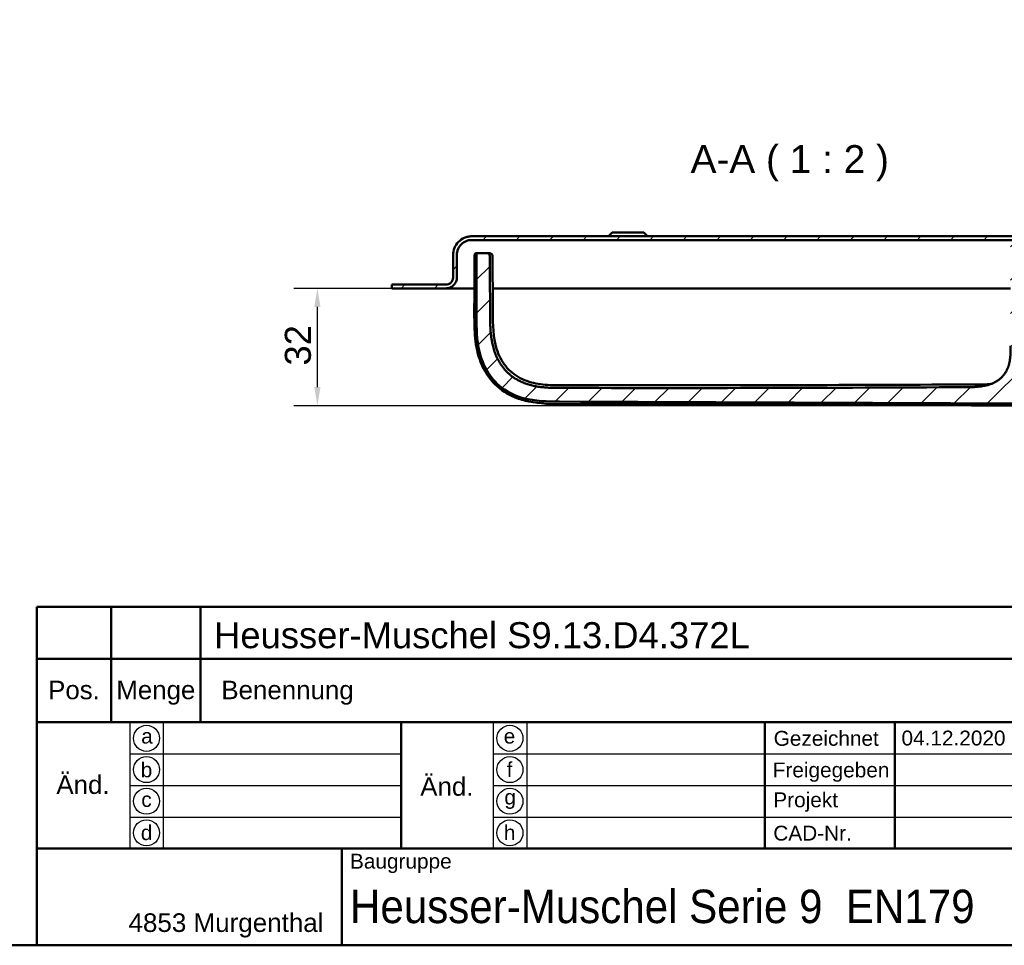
# Model space of a CAD drawing. Header units: millimetres. Extents: x 20 to 833, y 20 to 574.
# Tile 16 of 22: x 435 to 700, y 20 to 269. Entities that reach past the tile are written whole.
import ezdxf
from ezdxf.enums import TextEntityAlignment as Align

# ---------------------------------------------------------------- set-up
doc = ezdxf.new("R2010")
doc.units = ezdxf.units.MM
doc.header["$LTSCALE"] = 2
for name, color, linetype, lineweight in [('Bemaßungen(DIN)', 7, 'Continuous', 25), ('Sichtbare Kanten(DIN)', 7, 'Continuous', 50), ('Skizziergeometrie(DIN)', 7, 'Continuous', 50), ('Skizzierlinie(DIN)', 7, 'Continuous', 25), ('Symbole(DIN)', 7, 'Continuous', 25)]:
    doc.layers.add(name, color=color, linetype=linetype, lineweight=lineweight)
doc.layers.add('Schraffur', color=179, linetype='Continuous', lineweight=9, true_color=0x1e1e47)
doc.styles.add('Aktuell-DIN', font='arial.ttf')
doc.styles.add('Aktuell-DINGroßer Text', font='arial.ttf')
doc.styles.add('STANDARD-DIN~0', font='arial.ttf')
doc.styles.add('Textstil10', font='arial.ttf')
doc.styles.add('Textstil41', font='arial.ttf', dxfattribs={"width": 0.8})
doc.styles.add('Textstil83', font='arial.ttf', dxfattribs={"width": 0.8})
doc.dimstyles.new('CAD-LAN', dxfattribs={"dimscale": 2, "dimtxt": 3.5, "dimasz": 2.5, "dimexe": 3.175, "dimexo": 0, "dimgap": 0.8, "dimtad": 1, "dimrnd": 1e-08, "dimtxsty": 'STANDARD-DIN~0', "dimcen": 0.09, "dimdle": 10, "dimclrd": 250, "dimclre": 250, "dimclrt": 250, "dimadec": 0, "dimazin": 2, "dimtfac": 1, "dimtmove": 0, "dimatfit": 3, "dimfxl": 1, "dimtolj": 1, "dimtzin": 0, "dimlwd": 25, "dimlwe": 25, "dimarcsym": 0})

# ---------------------------------------------------------------- blocks, each defined once
blk = doc.blocks.new('Ränder Standardrahmen')
at = {"layer": 'Skizziergeometrie(DIN)', "flags": 128}
blk.add_lwpolyline([(10, 10), (10, 287), (410, 287), (410, 10), (10, 10)], dxfattribs=at)
blk = doc.blocks.new('Schriftfelder Heusser')
at = {"layer": 'Skizziergeometrie(DIN)'}
for p, q in [((101, 229.92), (101, 236.92)), ((101, 236.92), (291, 236.92)), ((111, 229.92), (111, 236.92)), ((123, 229.92), (123, 236.92)), ((101, 191.42), (101, 229.92)), ((101, 229.92), (291, 229.92)), ((111, 229.92), (111, 221.42)), ((123, 229.92), (123, 221.42)), ((101, 221.42), (291, 221.42)), ((150, 221.42), (150, 204.42)), ((198.85, 221.42), (198.85, 204.42)), ((216.35, 221.42), (216.35, 204.42)), ((101, 204.42), (291, 204.42)), ((142, 204.42), (142, 191.42)), ((291, 191.42), (101, 191.42))]:
    blk.add_line(p, q, dxfattribs=at)
at = {"layer": 'Skizzierlinie(DIN)'}
for p, q in [((113.5, 221.42), (113.5, 204.42)), ((118, 221.42), (118, 204.42)), ((162.35, 221.42), (162.35, 204.42)), ((166.85, 221.42), (166.85, 204.42)), ((113.5, 217.17), (150, 217.17)), ((162.35, 217.17), (278, 217.17)), ((113.5, 212.92), (150, 212.92)), ((162.35, 212.92), (278, 212.92)), ((113.5, 208.67), (150, 208.67)), ((162.35, 208.67), (278, 208.67))]:
    blk.add_line(p, q, dxfattribs=at)
for centre in [(115.75, 219.25), (164.6, 219.25), (115.75, 215.04), (164.6, 215.04), (115.75, 210.79), (164.6, 210.79), (115.75, 206.54), (164.6, 206.54)]:
    blk.add_circle(centre, 1.75, dxfattribs=at)
at = {"layer": 'Symbole(DIN)', "color": 179, "true_color": 0x262659, "style": 'Aktuell-DIN'}
for s, insert, char_height, attachment_point in [('Pos.', (106, 227), 2.489, 2), ('Menge', (117, 227), 2.489, 2), ('Benennung', (125.81, 225.38), 2.489, 4), ('\\fArial|b0|i0;a', (115.81, 219.53), 2, 5), ('\\fArial|b0|i0;e', (164.54, 219.53), 2, 5), ('\\fArial|b0|i0;Gezeichnet', (200.05, 219.23), 2, 4), ('\\fArial|b0|i0;b', (115.75, 215), 2, 5), ('\\fArial|b0|i0;f', (164.55, 215.06), 2, 5), ('\\fArial|b0|i0;Freigegeben', (199.92, 216), 2, 1), ('\\fArial|b0|i0;Projekt', (200, 211.98), 2, 1), ('\\fArial|b0|i0;c', (115.75, 211.01), 2, 5), ('\\fArial|b0|i0;g', (164.63, 211.05), 2, 5), ('\\fArial|b0|i0;d', (115.76, 206.55), 2, 5), ('\\fArial|b0|i0;h', (164.55, 206.57), 2, 5), ('\\fArial|b0|i0;CAD-Nr.', (200, 207.5), 2, 1), ('\\fArial|b0|i0;\\H2.0000;Baugruppe', (143.1, 203.73), 2, 1), ('\\fArial|b0|i0;\\H2.5000;4853 Murgenthal', (113.33, 192.46), 2.5, 7)]:
    blk.add_mtext(s, dxfattribs=dict(at, insert=insert, char_height=char_height, attachment_point=attachment_point))
at = {"layer": 'Symbole(DIN)', "color": 179, "true_color": 0x262659, "char_height": 2.489, "width": 12.3494, "attachment_point": 5, "style": 'Aktuell-DIN'}
for insert in [(107.21, 213), (156.12, 212.76)]:
    blk.add_mtext('Änd.', dxfattribs=dict(at, insert=insert))
at = {"layer": 'Symbole(DIN)', "color": 7, "insert": (143.1, 196.62), "char_height": 4.5, "width": 90.18, "attachment_point": 4, "style": 'Aktuell-DIN'}
blk.add_mtext('\\fArial|b0|i0;\\W0.90;\\H4.5000;Heusser-Muschel Serie 9  EN179', dxfattribs=at)
at = {"layer": 'Symbole(DIN)', "color": 179, "true_color": 0x262659, "style": 'Textstil10'}
blk.add_attdef('ERSTELLUNGSDATUM_001', (217.23, 218.29), '', height=2, dxfattribs=at)
at = {"layer": 'Symbole(DIN)', "color": 179, "true_color": 0x262659}
for tag, height, style, p in [('AUTOR', 2.49, 'Aktuell-DIN', (240.03, 219.26)), ('KONTROLLDATUM', 2, 'Textstil10', (217.42, 215.04)), ('KONTROLLIERT_VON', 2, 'Textstil10', (239.98, 215.05))]:
    blk.add_attdef(tag, text='', height=height, dxfattribs=dict(at, style=style)).set_placement(p, align=Align.MIDDLE_LEFT)
at = {"layer": 'Symbole(DIN)', "color": 7, "style": 'Textstil83', "width": 0.8}
blk.add_attdef('Anfänglicher_Ansichtsmaßstab_001', (281.57, 213.34), '', height=2.3, dxfattribs=at)
at = {"layer": 'Symbole(DIN)', "color": 179, "true_color": 0x262659, "style": 'Textstil10'}
blk.add_attdef('PROJEKT', text='', height=2, dxfattribs=at).set_placement((217.77, 209.72), align=Align.BOTTOM_LEFT)
at = {"layer": 'Symbole(DIN)', "color": 7, "style": 'Textstil41', "width": 0.8}
blk.add_attdef('STATUS', text='', height=5, dxfattribs=at).set_placement((284.53, 195.86), align=Align.MIDDLE_CENTER)
blk = doc.blocks.new('*D26')
at = {"layer": 'Bemaßungen(DIN)', "color": 250, "linetype": 'Continuous', "lineweight": 25, "true_color": 0x3f3f3f, "transparency": 16777216}
for p, q in [((535.43, 196.69), (509.08, 196.69)), ((515.43, 170.13), (515.43, 191.69)), ((707.78, 165.13), (509.08, 165.13))]:
    blk.add_line(p, q, dxfattribs=at)
at = {"layer": 'Bemaßungen(DIN)', "color": 250, "linetype": 'Continuous', "true_color": 0x3f3f3f, "transparency": 16777216}
for points in [[(514.6, 191.69), (516.27, 191.69), (515.43, 196.69)], [(514.6, 170.13), (516.27, 170.13), (515.43, 165.13)]]:
    blk.add_solid(points, dxfattribs=at)
at = {"layer": 'Defpoints', "color": 0, "linetype": 'Continuous', "transparency": 16777216}
for p in [(515.43, 196.69), (535.43, 196.69), (707.78, 165.13)]:
    blk.add_point(p, dxfattribs=at)
at = {"layer": 'Bemaßungen(DIN)', "color": 250, "linetype": 'Continuous', "lineweight": 25, "true_color": 0x3f3f3f, "transparency": 16777216, "insert": (506.68, 175.93), "char_height": 7, "attachment_point": 1, "rotation": 90, "style": 'STANDARD-DIN~0'}
blk.add_mtext('\\A1;32', dxfattribs=at)

msp = doc.modelspace()

# ---------------------------------------------------------------- hatches: boundary and pattern name
at = {"layer": 'Schraffur'}
h = msp.add_hatch(dxfattribs=at)
h.set_pattern_fill('ANSI31', color=256, scale=50.8, style=0)
h.set_pattern_definition([(45, (0, 0), (-4.49013, 4.49013), [])])
edge = h.paths.add_edge_path()
edge.add_line((549.932, 197.685), (535.432, 197.685))
edge.add_line((535.432, 197.685), (535.432, 196.685))
edge.add_line((535.432, 196.685), (549.932, 196.685))
edge.add_spline(control_points=[(549.932, 196.685), (550.141, 196.685), (550.349, 196.706), (550.751, 196.791), (550.944, 196.853), (551.491, 197.091), (551.818, 197.319), (552.358, 197.879), (552.57, 198.204), (552.859, 198.918), (552.932, 199.298), (552.932, 199.685)], knot_values=[-0.4735831, -0.4735831, -0.4735831, -0.4735831, -0.4108832, -0.4108832, -0.3500812, -0.3500812, -0.2314327, -0.2314327, -0.1160757, -0.1160757, 0, 0, 0, 0], degree=3, periodic=0)
edge.add_line((552.932, 199.685), (552.932, 205.685))
edge.add_spline(control_points=[(552.932, 205.685), (552.932, 205.963), (552.961, 206.24), (553.073, 206.776), (553.156, 207.034), (553.474, 207.764), (553.778, 208.2), (554.525, 208.92), (554.958, 209.202), (555.909, 209.587), (556.416, 209.685), (556.932, 209.685)], knot_values=[-0.6314442, -0.6314442, -0.6314442, -0.6314442, -0.5478443, -0.5478443, -0.4667749, -0.4667749, -0.3085769, -0.3085769, -0.1547676, -0.1547676, 0, 0, 0, 0], degree=3, periodic=0)
edge.add_line((556.932, 209.685), (702.932, 209.685))
edge.add_line((702.932, 209.685), (702.932, 203.285))
edge.add_line((702.932, 203.285), (703.132, 203.085))
edge.add_line((703.132, 203.085), (705.232, 203.085))
edge.add_line((705.232, 203.085), (705.332, 203.185))
edge.add_line((705.332, 203.185), (705.332, 203.685))
edge.add_line((705.332, 203.685), (705.632, 203.685))
edge.add_line((705.632, 203.685), (705.432, 203.485))
edge.add_line((705.432, 203.485), (705.432, 202.885))
edge.add_line((705.432, 202.885), (705.632, 202.685))
edge.add_line((705.632, 202.685), (702.932, 202.685))
edge.add_line((702.932, 202.685), (702.632, 202.985))
edge.add_line((702.632, 202.985), (702.632, 209.185))
edge.add_line((702.632, 209.185), (701.789, 209.185))
edge.add_line((701.789, 209.185), (701.789, 206.685))
edge.add_line((701.789, 206.685), (701.789, 181.269))
edge.add_spline(control_points=[(701.789, 181.269), (701.789, 176.823), (701.789, 173.264), (698.261, 170.134), (694.235, 170.117), (689.201, 170.095)], knot_values=[0, 0, 0, 0, 0, 0, 1, 1, 1, 1, 1, 1], degree=5, periodic=0)
edge.add_spline(control_points=[(689.201, 170.095), (671.502, 170.017), (653.801, 169.944), (617.604, 169.862), (599.108, 169.857), (580.611, 169.923)], knot_values=[-10.8590525, -10.8590525, -10.8590525, -10.8590525, -5.5490264, -5.5490264, 0, 0, 0, 0], degree=3, periodic=0)
edge.add_spline(control_points=[(580.611, 169.923), (574.075, 169.946), (568.115, 169.975), (561.922, 175.651), (561.895, 182.132), (561.861, 190.223)], knot_values=[0, 0, 0, 0, 0, 0, 1, 1, 1, 1, 1, 1], degree=5, periodic=0)
edge.add_spline(control_points=[(561.861, 190.223), (561.846, 193.811), (561.834, 196.633), (561.82, 200.728), (561.814, 202.83), (561.813, 204.771)], knot_values=[-1.3547138, -1.3547138, -1.3547138, -1.3547138, -0.5873656, -0.5873656, -0.0059478, -0.0059478, -0.0059478, -0.0059478], degree=3, periodic=0)
edge.add_spline(control_points=[(561.813, 204.771), (561.813, 205.337), (561.813, 205.845), (561.5, 206.185), (560.978, 206.185), (560.402, 206.185)], knot_values=[0, 0, 0, 0, 0, 0, 1, 1, 1, 1, 1, 1], degree=5, periodic=0)
edge.add_line((560.402, 206.185), (558.812, 206.185))
edge.add_spline(control_points=[(558.812, 206.185), (558.707, 206.185), (558.599, 206.185), (558.466, 206.147), (558.428, 206.131), (558.363, 206.086), (558.336, 206.058), (558.289, 205.983), (558.273, 205.936), (558.247, 205.803), (558.247, 205.71), (558.247, 205.619)], knot_values=[-0.0997525, -0.0997525, -0.0997525, -0.0997525, -0.0687231, -0.0687231, -0.0556331, -0.0556331, -0.0432165, -0.0432165, -0.0273736, -0.0273736, -0.0000528, -0.0000528, -0.0000528, -0.0000528], degree=3, periodic=0)
edge.add_spline(control_points=[(558.247, 205.619), (558.246, 203.484), (558.242, 201.45), (558.226, 196.51), (558.208, 192.294), (558.198, 190.194)], knot_values=[-1.0713805, -1.0713805, -1.0713805, -1.0713805, -0.6299459, -0.6299459, 0, 0, 0, 0], degree=3, periodic=0)
edge.add_spline(control_points=[(558.198, 190.194), (558.185, 187.136), (558.171, 183.967), (559.136, 178.887), (559.791, 176.657), (562.057, 172.771), (563.358, 171.26), (566.962, 168.468), (569.065, 167.648), (574.032, 166.287), (577.357, 166.273), (580.527, 166.259)], knot_values=[-3.1182615, -3.1182615, -3.1182615, -3.1182615, -2.3275463, -2.3275463, -1.8418292, -1.8418292, -1.4493224, -1.4493224, -0.951006, -0.951006, -0.0000032, -0.0000032, -0.0000032, -0.0000032], degree=3, periodic=0)
edge.add_line((580.527, 166.259), (708, 165.712))
edge.add_spline(control_points=[(708, 165.712), (709.173, 165.707), (710.915, 165.7), (713.873, 165.78), (715.329, 165.864), (716.789, 166.031)], knot_values=[-0.8850588, -0.8850588, -0.8850588, -0.8850588, -0.4408383, -0.4408383, 0, 0, 0, 0], degree=3, periodic=0)
edge.add_spline(control_points=[(716.789, 166.031), (717.616, 166.126), (718.44, 166.247), (720.078, 166.552), (720.89, 166.737), (721.693, 166.96)], knot_values=[-0.4996856, -0.4996856, -0.4996856, -0.4996856, -0.2499014, -0.2499014, 0, 0, 0, 0], degree=3, periodic=0)
edge.add_spline(control_points=[(721.693, 166.96), (722.504, 167.186), (723.314, 167.452), (724.99, 168.066), (725.871, 168.426), (726.734, 168.806)], knot_values=[-0.5353755, -0.5353755, -0.5353755, -0.5353755, -0.2827871, -0.2827871, -0.0000004, -0.0000004, -0.0000004, -0.0000004], degree=3, periodic=0)
edge.add_spline(control_points=[(726.734, 168.806), (727.665, 169.216), (728.171, 169.468), (729.927, 170.375), (730.803, 170.834), (731.518, 171.117)], knot_values=[-0.5031252, -0.5031252, -0.5031252, -0.5031252, -0.2304776, -0.2304776, 0, 0, 0, 0], degree=3, periodic=0)
edge.add_spline(control_points=[(731.518, 171.117), (731.611, 171.153), (731.702, 171.188), (731.818, 171.263), (731.854, 171.294), (731.916, 171.375), (731.937, 171.421), (731.975, 171.564), (731.975, 171.669), (731.975, 171.773)], knot_values=[-0.0935252, -0.0935252, -0.0935252, -0.0935252, -0.0642653, -0.0642653, -0.0483657, -0.0483657, -0.0312512, -0.0312512, 0, 0, 0, 0], degree=3, periodic=0)
edge.add_line((731.975, 171.773), (731.975, 191.742))
edge.add_line((731.975, 191.742), (730.991, 192.727))
edge.add_line((730.991, 192.727), (721.482, 192.727))
edge.add_line((721.482, 192.727), (721.482, 177.485))
edge.add_line((721.482, 177.485), (712.382, 177.485))
edge.add_line((712.382, 177.485), (712.382, 212.485))
edge.add_line((712.382, 212.485), (709.432, 212.485))
edge.add_line((709.432, 212.485), (708.932, 211.985))
edge.add_line((708.932, 211.985), (708.932, 211.385))
edge.add_line((708.932, 211.385), (709.832, 211.385))
edge.add_line((709.832, 211.385), (709.832, 210.585))
edge.add_line((709.832, 210.585), (707.916, 210.585))
edge.add_line((707.916, 210.585), (707.916, 209.685))
edge.add_line((707.916, 209.685), (704.932, 209.685))
edge.add_line((704.932, 209.685), (704.932, 208.885))
edge.add_line((704.932, 208.885), (704.432, 208.885))
edge.add_line((704.432, 208.885), (704.432, 212.185))
edge.add_line((704.432, 212.185), (703.932, 212.185))
edge.add_line((703.932, 212.185), (703.932, 210.685))
edge.add_line((703.932, 210.685), (556.932, 210.685))
edge.add_spline(control_points=[(556.932, 210.685), (556.584, 210.685), (556.238, 210.65), (555.568, 210.509), (555.246, 210.406), (554.334, 210.008), (553.789, 209.628), (552.889, 208.695), (552.536, 208.153), (552.054, 206.964), (551.932, 206.33), (551.932, 205.685)], knot_values=[-0.7893052, -0.7893052, -0.7893052, -0.7893052, -0.6848053, -0.6848053, -0.5834686, -0.5834686, -0.3857211, -0.3857211, -0.1934595, -0.1934595, 0, 0, 0, 0], degree=3, periodic=0)
edge.add_line((551.932, 205.685), (551.932, 199.685))
edge.add_spline(control_points=[(551.932, 199.685), (551.932, 199.546), (551.918, 199.407), (551.862, 199.139), (551.821, 199.011), (551.662, 198.646), (551.51, 198.428), (551.136, 198.068), (550.92, 197.927), (550.444, 197.734), (550.19, 197.685), (549.932, 197.685)], knot_values=[-0.3157221, -0.3157221, -0.3157221, -0.3157221, -0.2739221, -0.2739221, -0.2333875, -0.2333875, -0.1542884, -0.1542884, -0.0773838, -0.0773838, -0.0000019, -0.0000019, -0.0000019, -0.0000019], degree=3, periodic=0)
h.paths.add_polyline_path([(707.632, 208.685), (707.432, 208.485), (707.432, 203.685), (707.182, 203.685), (707.382, 203.885), (707.382, 208.685), (707.182, 208.885), (707.932, 208.885), (707.932, 209.685), (708.932, 209.685), (708.932, 208.485), (708.732, 208.685)], flags=0)
h.paths.add_polyline_path([(708.732, 202.685), (708.932, 202.885), (708.932, 202.685)], flags=0)
edge = h.paths.add_edge_path()
edge.add_line((742.932, 205.685), (742.932, 199.685))
edge.add_spline(control_points=[(742.932, 199.685), (742.932, 199.476), (742.954, 199.269), (743.038, 198.867), (743.1, 198.674), (743.338, 198.126), (743.566, 197.799), (744.126, 197.259), (744.451, 197.047), (745.165, 196.758), (745.545, 196.685), (745.932, 196.685)], knot_values=[-0.4735831, -0.4735831, -0.4735831, -0.4735831, -0.4108832, -0.4108832, -0.3500812, -0.3500812, -0.2314327, -0.2314327, -0.1160757, -0.1160757, 0, 0, 0, 0], degree=3, periodic=0)
edge.add_line((745.932, 196.685), (749.432, 196.685))
edge.add_line((749.432, 196.685), (749.432, 197.655))
edge.add_line((749.432, 197.655), (748.432, 197.655))
edge.add_line((748.432, 197.655), (748.432, 197.685))
edge.add_line((748.432, 197.685), (745.932, 197.685))
edge.add_spline(control_points=[(745.932, 197.685), (745.793, 197.685), (745.655, 197.699), (745.387, 197.756), (745.258, 197.797), (744.893, 197.956), (744.675, 198.108), (744.315, 198.481), (744.174, 198.698), (743.981, 199.173), (743.932, 199.427), (743.932, 199.685)], knot_values=[-0.3157143, -0.3157143, -0.3157143, -0.3157143, -0.2739221, -0.2739221, -0.2333875, -0.2333875, -0.1542884, -0.1542884, -0.0773838, -0.0773838, 0, 0, 0, 0], degree=3, periodic=0)
edge.add_line((743.932, 199.685), (743.932, 205.685))
edge.add_spline(control_points=[(743.932, 205.685), (743.932, 206.033), (743.897, 206.379), (743.756, 207.049), (743.653, 207.371), (743.256, 208.283), (742.876, 208.829), (741.942, 209.729), (741.401, 210.081), (740.211, 210.563), (739.577, 210.685), (738.932, 210.685)], knot_values=[-0.7893052, -0.7893052, -0.7893052, -0.7893052, -0.6848053, -0.6848053, -0.5834686, -0.5834686, -0.3857211, -0.3857211, -0.1934595, -0.1934595, 0, 0, 0, 0], degree=3, periodic=0)
edge.add_line((738.932, 210.685), (729.932, 210.685))
edge.add_line((729.932, 210.685), (729.932, 212.185))
edge.add_line((729.932, 212.185), (729.432, 212.185))
edge.add_line((729.432, 212.185), (729.432, 208.885))
edge.add_line((729.432, 208.885), (728.932, 208.885))
edge.add_line((728.932, 208.885), (728.932, 209.685))
edge.add_line((728.932, 209.685), (725.932, 209.685))
edge.add_line((725.932, 209.685), (725.932, 208.885))
edge.add_line((725.932, 208.885), (726.682, 208.885))
edge.add_line((726.682, 208.885), (726.482, 208.685))
edge.add_line((726.482, 208.685), (726.482, 203.885))
edge.add_line((726.482, 203.885), (726.682, 203.685))
edge.add_line((726.682, 203.685), (726.432, 203.685))
edge.add_line((726.432, 203.685), (726.432, 208.485))
edge.add_line((726.432, 208.485), (726.232, 208.685))
edge.add_line((726.232, 208.685), (725.132, 208.685))
edge.add_line((725.132, 208.685), (724.932, 208.485))
edge.add_line((724.932, 208.485), (724.932, 209.685))
edge.add_line((724.932, 209.685), (724.032, 209.685))
edge.add_line((724.032, 209.685), (724.032, 211.385))
edge.add_line((724.032, 211.385), (724.932, 211.385))
edge.add_line((724.932, 211.385), (724.932, 211.985))
edge.add_line((724.932, 211.985), (724.432, 212.485))
edge.add_line((724.432, 212.485), (721.482, 212.485))
edge.add_line((721.482, 212.485), (721.482, 197.644))
edge.add_line((721.482, 197.644), (730.991, 197.644))
edge.add_line((730.991, 197.644), (731.975, 198.628))
edge.add_line((731.975, 198.628), (731.975, 206.685))
edge.add_line((731.975, 206.685), (731.975, 209.185))
edge.add_line((731.975, 209.185), (731.232, 209.185))
edge.add_line((731.232, 209.185), (731.232, 202.985))
edge.add_line((731.232, 202.985), (730.932, 202.685))
edge.add_line((730.932, 202.685), (728.232, 202.685))
edge.add_line((728.232, 202.685), (728.432, 202.885))
edge.add_line((728.432, 202.885), (728.432, 203.485))
edge.add_line((728.432, 203.485), (728.232, 203.685))
edge.add_line((728.232, 203.685), (728.532, 203.685))
edge.add_line((728.532, 203.685), (728.532, 203.185))
edge.add_line((728.532, 203.185), (728.632, 203.085))
edge.add_line((728.632, 203.085), (730.732, 203.085))
edge.add_line((730.732, 203.085), (730.932, 203.285))
edge.add_line((730.932, 203.285), (730.932, 209.685))
edge.add_line((730.932, 209.685), (738.932, 209.685))
edge.add_spline(control_points=[(738.932, 209.685), (739.211, 209.685), (739.487, 209.657), (740.024, 209.544), (740.281, 209.462), (741.011, 209.144), (741.447, 208.84), (742.167, 208.093), (742.449, 207.66), (742.835, 206.708), (742.932, 206.201), (742.932, 205.685)], knot_values=[-0.6314442, -0.6314442, -0.6314442, -0.6314442, -0.5478443, -0.5478443, -0.4667749, -0.4667749, -0.3085769, -0.3085769, -0.1547676, -0.1547676, 0, 0, 0, 0], degree=3, periodic=0)
h.paths.add_polyline_path([(724.932, 202.885), (725.132, 202.685), (724.932, 202.685)], flags=0)

# ---------------------------------------------------------------- linework, layer by layer
at = {"layer": 'Sichtbare Kanten(DIN)'}
for p, q in [((703.932, 210.685), (556.932, 210.685)), ((556.932, 209.685), (702.932, 209.685)), ((594.682, 211.685), (593.682, 210.685)), ((594.682, 211.685), (603.182, 211.685)), ((603.182, 211.685), (604.182, 210.685)), ((551.932, 205.685), (551.932, 199.685)), ((551.932, 199.685), (551.932, 205.685)), ((552.932, 199.685), (552.932, 205.685)), ((560.402, 206.185), (558.812, 206.185)), ((560.402, 206.185), (561.105, 206.185)), ((551.932, 199.685), (551.932, 199.685)), ((549.932, 197.685), (535.432, 197.685)), ((535.432, 197.685), (535.432, 196.685)), ((535.432, 197.655), (535.432, 197.655)), ((535.432, 196.685), (535.432, 197.655)), ((535.432, 196.685), (549.932, 196.685)), ((535.432, 196.685), (535.432, 196.685)), ((557.663, 196.685), (549.932, 196.685)), ((562.529, 196.685), (562.529, 196.685)), ((575.471, 196.685), (562.562, 196.685)), ((701.789, 196.685), (575.471, 196.685)), ((580.527, 166.259), (708, 165.712))]:
    msp.add_line(p, q, dxfattribs=at)
for points, degree, knots in [([(556.932, 210.685), (556.584, 210.685), (556.238, 210.65), (555.568, 210.509), (555.246, 210.406), (554.334, 210.008), (553.789, 209.628), (552.889, 208.695), (552.536, 208.153), (552.054, 206.964), (551.932, 206.33), (551.932, 205.685)], 3, [-0.78930523, -0.78930523, -0.78930523, -0.78930523, -0.68480532, -0.68480532, -0.58346864, -0.58346864, -0.38572109, -0.38572109, -0.19345948, -0.19345948, 0, 0, 0, 0]), ([(552.932, 205.685), (552.932, 205.963), (552.961, 206.24), (553.073, 206.776), (553.156, 207.034), (553.474, 207.764), (553.778, 208.2), (554.525, 208.92), (554.958, 209.202), (555.909, 209.587), (556.416, 209.685), (556.932, 209.685)], 3, [-0.63144419, -0.63144419, -0.63144419, -0.63144419, -0.54784426, -0.54784426, -0.46677491, -0.46677491, -0.30857687, -0.30857687, -0.15476759, -0.15476759, 0, 0, 0, 0]), ([(716.784, 165.47), (712.43, 164.972), (708.023, 165.151), (696.304, 165.202), (688.968, 165.233), (659.624, 165.358), (637.616, 165.453), (607.355, 165.583), (599.101, 165.618), (584.656, 165.68), (578.36, 165.079), (571.02, 166.508), (569.772, 166.862), (566.581, 168.158), (564.698, 169.377), (561.947, 172.118), (560.917, 173.553), (559.314, 176.658), (558.736, 178.363), (557.89, 182.212), (557.713, 184.395), (557.564, 190.187), (557.654, 193.811), (557.672, 198.894), (557.677, 200.353), (557.682, 202.541), (557.685, 203.27), (557.684, 204.365), (557.682, 204.73), (557.687, 205.19), (557.689, 205.285), (557.695, 205.492), (557.701, 205.604), (557.723, 205.751), (557.733, 205.796), (557.769, 205.918), (557.803, 205.984), (557.889, 206.083), (557.941, 206.119), (558.05, 206.16), (558.097, 206.17), (558.181, 206.181), (558.215, 206.183), (558.269, 206.185), (558.289, 206.186), (558.33, 206.186), (558.351, 206.186), (558.372, 206.186)], 3, [0, 0, 0, 0, 1.3147732, 1.3147732, 3.5156069, 3.5156069, 10.1181079, 10.1181079, 12.5940457, 12.5940457, 14.4517512, 14.4517512, 14.8372417, 14.8372417, 15.4848677, 15.4848677, 16.0022412, 16.0022412, 16.5333209, 16.5333209, 17.1842684, 17.1842684, 18.2712861, 18.2712861, 18.7090006, 18.7090006, 18.9277979, 18.9277979, 19.037268, 19.037268, 19.0659314, 19.0659314, 19.1002429, 19.1002429, 19.1167144, 19.1167144, 19.1500843, 19.1500843, 19.1808225, 19.1808225, 19.1996381, 19.1996381, 19.21058, 19.21058, 19.2165994, 19.2165994, 19.2229076, 19.2229076, 19.2229076, 19.2229076]), ([(558.247, 205.619), (558.246, 203.484), (558.242, 201.45), (558.226, 196.51), (558.208, 192.294), (558.198, 190.194)], 3, [-1.0713805, -1.0713805, -1.0713805, -1.0713805, -0.6299459, -0.6299459, 0, 0, 0, 0]), ([(558.812, 206.185), (558.707, 206.185), (558.599, 206.185), (558.466, 206.147), (558.428, 206.131), (558.363, 206.086), (558.336, 206.058), (558.289, 205.983), (558.273, 205.936), (558.247, 205.803), (558.247, 205.71), (558.247, 205.619)], 3, [-0.099752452, -0.099752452, -0.099752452, -0.099752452, -0.068723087, -0.068723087, -0.055633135, -0.055633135, -0.043216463, -0.043216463, -0.027373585, -0.027373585, -0.000052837, -0.000052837, -0.000052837, -0.000052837]), ([(558.253, 206.176), (558.253, 206.176), (558.253, 206.176), (558.256, 206.176), (558.268, 206.178), (558.301, 206.181), (558.316, 206.183), (558.35, 206.185), (558.368, 206.186), (558.403, 206.187), (558.419, 206.187), (558.444, 206.188), (558.454, 206.188), (558.471, 206.188), (558.477, 206.188), (558.487, 206.188), (558.49, 206.188), (558.495, 206.188), (558.498, 206.188), (558.5, 206.188), (558.5, 206.188), (558.501, 206.188), (558.501, 206.188), (558.501, 206.188)], 3, [0.040889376, 0.040889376, 0.040889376, 0.040889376, 0.04351179, 0.04351179, 0.063943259, 0.063943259, 0.075266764, 0.075266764, 0.084557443, 0.084557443, 0.090252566, 0.090252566, 0.093339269, 0.093339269, 0.095419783, 0.095419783, 0.096311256, 0.096311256, 0.09697961, 0.09697961, 0.097042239, 0.097042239, 0.097097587, 0.097097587, 0.097097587, 0.097097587]), ([(558.418, 206.181), (558.414, 206.182), (558.408, 206.182), (558.403, 206.183), (558.397, 206.184), (558.391, 206.185), (558.39, 206.185)], 5, [1.370673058, 1.370673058, 1.370673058, 1.370673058, 1.370673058, 1.370673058, 1.391806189, 1.395873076, 1.395873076, 1.395873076, 1.395873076, 1.395873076, 1.395873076]), ([(558.397, 206.179), (558.397, 206.179), (558.397, 206.179), (558.402, 206.18), (558.41, 206.181), (558.438, 206.183), (558.458, 206.184), (558.503, 206.186), (558.521, 206.186), (558.555, 206.187), (558.568, 206.187), (558.59, 206.187), (558.599, 206.187), (558.608, 206.187)], 3, [0.043023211, 0.043023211, 0.043023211, 0.043023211, 0.048472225, 0.048472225, 0.06538215, 0.06538215, 0.082093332, 0.082093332, 0.090516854, 0.090516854, 0.094716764, 0.094716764, 0.097316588, 0.097316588, 0.097316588, 0.097316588]), ([(558.495, 206.181), (558.495, 206.181), (558.502, 206.181), (558.523, 206.183), (558.53, 206.183), (558.542, 206.184), (558.545, 206.184), (558.549, 206.184), (558.55, 206.184), (558.563, 206.184), (558.577, 206.185), (558.601, 206.185), (558.607, 206.185), (558.623, 206.186), (558.632, 206.186), (558.648, 206.186), (558.655, 206.186), (558.666, 206.186), (558.67, 206.186), (558.676, 206.186), (558.678, 206.186), (558.68, 206.186), (558.681, 206.186), (558.682, 206.186), (558.682, 206.186), (558.682, 206.186), (558.682, 206.186), (558.682, 206.186)], 3, [0.04325747, 0.04325747, 0.04325747, 0.04325747, 0.063911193, 0.063911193, 0.072195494, 0.072195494, 0.074953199, 0.074953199, 0.075872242, 0.075872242, 0.085106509, 0.085106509, 0.088411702, 0.088411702, 0.091991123, 0.091991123, 0.094059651, 0.094059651, 0.095367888, 0.095367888, 0.095908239, 0.095908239, 0.096110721, 0.096110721, 0.09616816, 0.09616816, 0.09618252, 0.09618252, 0.09618252, 0.09618252]), ([(558.58, 206.183), (558.58, 206.183), (558.591, 206.183), (558.623, 206.184), (558.631, 206.185), (558.648, 206.185), (558.656, 206.185), (558.67, 206.185), (558.676, 206.185), (558.689, 206.185), (558.697, 206.185), (558.711, 206.185), (558.716, 206.185), (558.724, 206.185), (558.727, 206.185), (558.73, 206.185), (558.73, 206.185), (558.731, 206.185), (558.732, 206.185), (558.732, 206.185)], 3, [0.041204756, 0.041204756, 0.041204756, 0.041204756, 0.068784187, 0.068784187, 0.076970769, 0.076970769, 0.082340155, 0.082340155, 0.085424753, 0.085424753, 0.08876935, 0.08876935, 0.090316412, 0.090316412, 0.091134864, 0.091134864, 0.091301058, 0.091301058, 0.091425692, 0.091425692, 0.091425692, 0.091425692]), ([(558.646, 206.184), (558.646, 206.184), (558.648, 206.184), (558.656, 206.184), (558.666, 206.184), (558.69, 206.185), (558.698, 206.185), (558.714, 206.185), (558.721, 206.185), (558.735, 206.185), (558.741, 206.185), (558.751, 206.185), (558.755, 206.185), (558.762, 206.185), (558.764, 206.185), (558.767, 206.185)], 3, [0.041130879, 0.041130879, 0.041130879, 0.041130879, 0.052585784, 0.052585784, 0.07295608, 0.07295608, 0.080887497, 0.080887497, 0.086067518, 0.086067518, 0.088682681, 0.088682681, 0.089993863, 0.089993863, 0.090808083, 0.090808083, 0.090808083, 0.090808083]), ([(558.693, 206.184), (558.693, 206.184), (558.694, 206.184), (558.7, 206.185), (558.71, 206.185), (558.736, 206.185), (558.741, 206.185), (558.751, 206.185), (558.756, 206.185), (558.765, 206.185), (558.769, 206.185), (558.774, 206.185), (558.776, 206.185), (558.779, 206.185), (558.781, 206.185), (558.785, 206.185), (558.786, 206.185), (558.789, 206.185), (558.79, 206.185), (558.791, 206.185), (558.791, 206.185), (558.791, 206.185), (558.791, 206.185), (558.791, 206.185)], 3, [0.04215385, 0.04215385, 0.04215385, 0.04215385, 0.051584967, 0.051584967, 0.077457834, 0.077457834, 0.082709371, 0.082709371, 0.086654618, 0.086654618, 0.08847983, 0.08847983, 0.089149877, 0.089149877, 0.089838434, 0.089838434, 0.090267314, 0.090267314, 0.090572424, 0.090572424, 0.090605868, 0.090605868, 0.09061841, 0.09061841, 0.09061841, 0.09061841]), ([(558.718, 206.184), (558.718, 206.184), (558.718, 206.184), (558.718, 206.184), (558.718, 206.184), (558.721, 206.184), (558.728, 206.185), (558.757, 206.185), (558.765, 206.185), (558.781, 206.185), (558.785, 206.185), (558.792, 206.185), (558.795, 206.185), (558.802, 206.185), (558.806, 206.185), (558.81, 206.185), (558.81, 206.185), (558.811, 206.185), (558.811, 206.185), (558.812, 206.185), (558.812, 206.185), (558.812, 206.185)], 3, [0.04542334, 0.04542334, 0.04542334, 0.04542334, 0.048719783, 0.048719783, 0.050905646, 0.050905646, 0.072892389, 0.072892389, 0.079342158, 0.079342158, 0.080984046, 0.080984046, 0.082214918, 0.082214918, 0.083325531, 0.083325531, 0.083462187, 0.083462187, 0.083530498, 0.083530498, 0.083547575, 0.083547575, 0.083547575, 0.083547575]), ([(558.72, 206.185), (558.72, 206.185), (558.723, 206.185), (558.737, 206.185), (558.745, 206.185), (558.76, 206.185), (558.764, 206.185), (558.774, 206.185), (558.778, 206.185), (558.786, 206.185), (558.79, 206.185), (558.796, 206.185), (558.798, 206.185), (558.802, 206.185), (558.804, 206.185), (558.805, 206.185)], 3, [0.042845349, 0.042845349, 0.042845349, 0.042845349, 0.06392492, 0.06392492, 0.07713649, 0.07713649, 0.081925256, 0.081925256, 0.085010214, 0.085010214, 0.086567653, 0.086567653, 0.087348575, 0.087348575, 0.087833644, 0.087833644, 0.087833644, 0.087833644]), ([(558.78, 206.185), (558.78, 206.185), (558.779, 206.185), (558.778, 206.185), (558.776, 206.185), (558.775, 206.185), (558.775, 206.185)], 5, [0.504286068, 0.504286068, 0.504286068, 0.504286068, 0.504286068, 0.504286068, 0.521884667, 0.544861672, 0.544861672, 0.544861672, 0.544861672, 0.544861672, 0.544861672]), ([(561.129, 206.185), (561.129, 206.185), (561.129, 206.185), (561.129, 206.185), (561.129, 206.185), (561.129, 206.185), (561.129, 206.185), (561.129, 206.185), (561.129, 206.185), (561.13, 206.185), (561.13, 206.185), (561.131, 206.185), (561.131, 206.185), (561.131, 206.185), (561.131, 206.185), (561.132, 206.185), (561.132, 206.185), (561.132, 206.185), (561.132, 206.185), (561.132, 206.185), (561.132, 206.185), (561.132, 206.185), (561.132, 206.185), (561.133, 206.185), (561.133, 206.185), (561.134, 206.185), (561.134, 206.185), (561.136, 206.185), (561.137, 206.185), (561.141, 206.185), (561.146, 206.185), (561.155, 206.185), (561.158, 206.185), (561.169, 206.185), (561.177, 206.185), (561.219, 206.185), (561.253, 206.185), (561.321, 206.184), (561.355, 206.184), (561.457, 206.181), (561.525, 206.178), (561.729, 206.16), (561.867, 206.138), (562.06, 206.064), (562.121, 206.032), (562.233, 205.954), (562.284, 205.906), (562.369, 205.798), (562.403, 205.737), (562.484, 205.549), (562.51, 205.411), (562.542, 205.107), (562.541, 204.936), (562.541, 204.767)], 3, [0, 0, 0, 0, 0.00007948, 0.00007948, 0.00023843, 0.00023843, 0.00055634, 0.00055634, 0.00119216, 0.00119216, 0.00247649, 0.00247649, 0.0026394, 0.0026394, 0.00267988, 0.00267988, 0.0027, 0.0027, 0.00272021, 0.00272021, 0.00274028, 0.00274028, 0.00278045, 0.00278045, 0.00286031, 0.00286031, 0.00317882, 0.00317882, 0.00381464, 0.00381464, 0.00640666, 0.00640666, 0.00768677, 0.00768677, 0.01025221, 0.01025221, 0.02044749, 0.02044749, 0.03062152, 0.03062152, 0.05097922, 0.05097922, 0.09220659, 0.09220659, 0.11272488, 0.11272488, 0.13329354, 0.13329354, 0.15379743, 0.15379743, 0.19482926, 0.19482926, 0.24572243, 0.24572243, 0.24572243, 0.24572243]), ([(561.861, 190.223), (561.846, 193.811), (561.834, 196.633), (561.82, 200.728), (561.814, 202.83), (561.813, 204.771)], 3, [-1.3547138, -1.3547138, -1.3547138, -1.3547138, -0.5873656, -0.5873656, -0.0059478, -0.0059478, -0.0059478, -0.0059478]), ([(549.932, 196.685), (550.141, 196.685), (550.349, 196.706), (550.751, 196.791), (550.944, 196.853), (551.491, 197.091), (551.818, 197.319), (552.358, 197.879), (552.57, 198.204), (552.859, 198.918), (552.932, 199.298), (552.932, 199.685)], 3, [-0.47358314, -0.47358314, -0.47358314, -0.47358314, -0.41088319, -0.41088319, -0.35008119, -0.35008119, -0.23143265, -0.23143265, -0.11607569, -0.11607569, 0, 0, 0, 0]), ([(551.932, 199.685), (551.932, 199.546), (551.918, 199.407), (551.862, 199.139), (551.821, 199.011), (551.662, 198.646), (551.51, 198.428), (551.136, 198.068), (550.92, 197.927), (550.444, 197.734), (550.19, 197.685), (549.932, 197.685)], 3, [-0.31572209, -0.31572209, -0.31572209, -0.31572209, -0.27392213, -0.27392213, -0.23338746, -0.23338746, -0.15428844, -0.15428844, -0.07738379, -0.07738379, -0.00000194, -0.00000194, -0.00000194, -0.00000194]), ([(558.198, 190.194), (558.185, 187.136), (558.171, 183.967), (559.136, 178.887), (559.791, 176.657), (562.057, 172.771), (563.358, 171.26), (566.962, 168.468), (569.065, 167.648), (574.032, 166.287), (577.357, 166.273), (580.527, 166.259)], 3, [-3.1182615, -3.1182615, -3.1182615, -3.1182615, -2.3275463, -2.3275463, -1.8418292, -1.8418292, -1.4493224, -1.4493224, -0.951006, -0.951006, -0.0000032, -0.0000032, -0.0000032, -0.0000032]), ([(562.59, 190.223), (562.604, 186.932), (562.629, 183.543), (564.143, 178.729), (564.966, 177.105), (566.603, 175.093), (567.2, 174.494), (569.163, 172.887), (570.727, 172.078), (573.952, 171.058), (575.645, 170.82), (578.419, 170.663), (579.516, 170.658), (580.611, 170.654)], 3, [0, 0, 0, 0, 0.9871971, 0.9871971, 1.5142072, 1.5142072, 1.7654789, 1.7654789, 2.2752844, 2.2752844, 2.7801551, 2.7801551, 3.108808, 3.108808, 3.108808, 3.108808]), ([(580.611, 170.654), (613.945, 170.538), (647.279, 170.65), (684.272, 170.807), (687.932, 170.822), (691.591, 170.838)], 3, [0, 0, 0, 0, 10.0001203, 10.0001203, 11.0980219, 11.0980219, 11.0980219, 11.0980219]), ([(689.201, 170.095), (671.502, 170.017), (653.801, 169.944), (617.604, 169.862), (599.108, 169.857), (580.611, 169.923)], 3, [-10.8590525, -10.8590525, -10.8590525, -10.8590525, -5.5490264, -5.5490264, 0, 0, 0, 0]), ([(691.591, 170.838), (692.659, 170.843), (693.728, 170.843), (695.305, 170.87), (695.824, 170.884), (696.337, 170.907)], 3, [0, 0, 0, 0, 0.32031018, 0.32031018, 0.4743031, 0.4743031, 0.4743031, 0.4743031])]:
    msp.add_open_spline(points, degree=degree, knots=knots, dxfattribs=at)
for points, degree in [([(558.38, 206.185), (558.377, 206.185), (558.375, 206.185), (558.372, 206.185)], 3), ([(558.627, 206.186), (558.623, 206.186), (558.619, 206.186), (558.616, 206.187), (558.612, 206.187), (558.608, 206.187)], 5), ([(558.694, 206.185), (558.692, 206.185), (558.69, 206.186), (558.687, 206.186), (558.685, 206.186), (558.682, 206.186)], 5), ([(558.773, 206.185), (558.772, 206.185), (558.771, 206.185), (558.769, 206.185), (558.768, 206.185), (558.767, 206.185)], 5), ([(561.813, 204.771), (561.813, 205.337), (561.813, 205.845), (561.5, 206.185), (560.978, 206.185), (560.402, 206.185)], 5), ([(561.105, 206.185), (561.115, 206.185), (561.125, 206.185), (561.135, 206.185), (561.145, 206.185), (561.155, 206.185)], 5), ([(562.541, 204.767), (562.544, 199.919), (562.569, 195.071), (562.59, 190.223)], 3), ([(580.611, 169.923), (574.075, 169.946), (568.115, 169.975), (561.922, 175.651), (561.895, 182.132), (561.861, 190.223)], 5), ([(701.789, 181.269), (701.789, 176.823), (701.789, 173.264), (698.261, 170.134), (694.235, 170.117), (689.201, 170.095)], 5)]:
    msp.add_open_spline(points, degree=degree, dxfattribs=at)

# ---------------------------------------------------------------- block references
at = {"xscale": 2, "yscale": 2, "zscale": 2}
msp.add_blockref('Ränder Standardrahmen', (0, 0), dxfattribs=at)
ref = msp.add_blockref('Schriftfelder Heusser', (238, -362.833), dxfattribs=dict(xscale=2, yscale=2, zscale=2))
ref.add_attrib('ERSTELLUNGSDATUM_001', '04.12.2020', (672.46, 73.748), dxfattribs={"layer": 'Symbole(DIN)', "color": 179, "true_color": 0x262659, "height": 4, "style": 'Textstil10'})

# ---------------------------------------------------------------- texts
at = {"layer": 'Symbole(DIN)', "color": 7, "insert": (615.759, 225.485), "char_height": 7.4676, "attachment_point": 7, "style": 'Aktuell-DINGroßer Text'}
msp.add_mtext('A-A ( 1 : 2 )', dxfattribs=at)
at = {"layer": 'Symbole(DIN)', "color": 7, "insert": (487.659, 106.906), "char_height": 7, "width": 144.02821, "attachment_point": 1, "style": 'Aktuell-DIN'}
msp.add_mtext('{\\fArial|b0|i0;\\H7.0000;Heusser-Muschel S9.13.D4.372L}', dxfattribs=at)

# ---------------------------------------------------------------- dimensions: what is measured, and where the dimension line sits
at = {"layer": 'Bemaßungen(DIN)', "color": 250, "linetype": 'Continuous', "lineweight": 25, "true_color": 0x3f3f3f}
dim = msp.add_linear_dim(base=(515.432, 196.685), p1=(707.782, 165.13), p2=(535.432, 196.685), angle=270, dimstyle='CAD-LAN', override={"dimgap": 0.8, "dimdec": 0, "dimtol": 0, "dimlim": 0, "dimtp": 0, "dimtm": 0, "dimtdec": 2, "dimtofl": 0, "dimatfit": 1}, dxfattribs=at)
dim.commit()
dim.dimension.update_dxf_attribs({"geometry": '*D26', "text_midpoint": (515.432, 180.908), "dimtype": 160})

doc.saveas('drawing.dxf')
